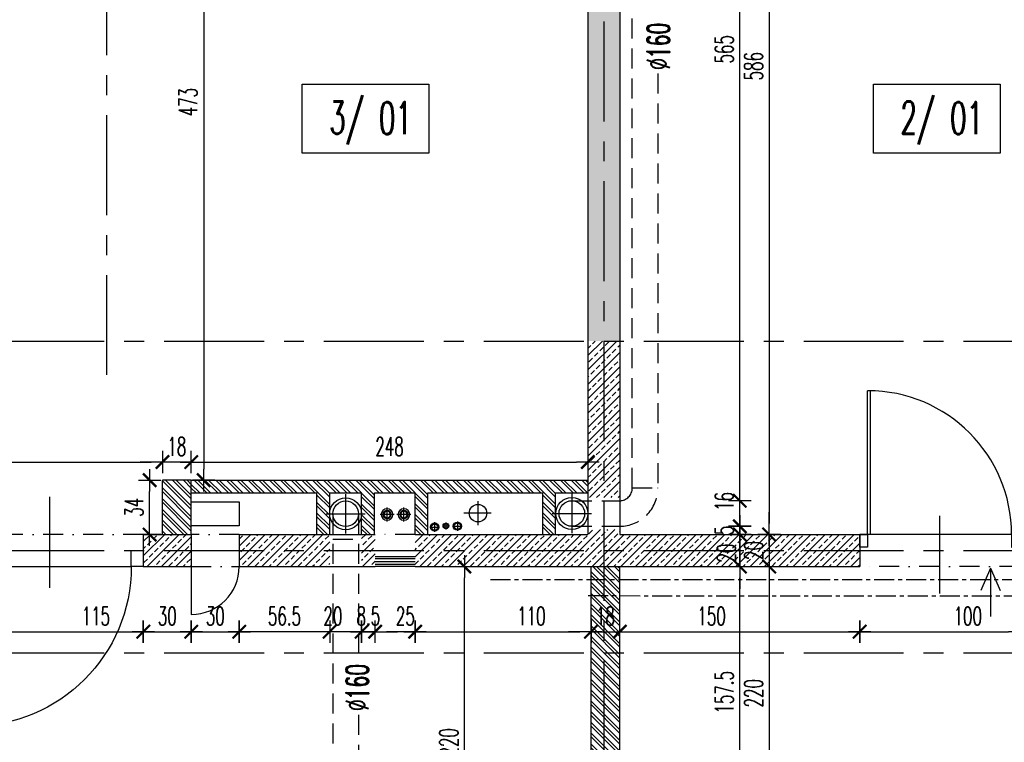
# Model space of a CAD drawing. Extents: x 41755 to 123924, y -112333 to 86187.
# Tile 172 of 256: x 100702 to 101317, y -16948 to -16496. Entities that reach past the tile are written whole.
import ezdxf
from ezdxf.enums import TextEntityAlignment as Align

# ---------------------------------------------------------------- set-up
doc = ezdxf.new("R2010")
doc.units = 0
doc.header["$LTSCALE"] = 50
for name, pattern in [('00-inst$0$DASHDOT', [1, 0.5, -0.25, 0, -0.25]), ('CENTER', [2, 1.25, -0.25, 0.25, -0.25]), ('DASHDOT', [1, 0.5, -0.25, 0, -0.25]), ('DASHED', [0.75, 0.5, -0.25]), ('DASHED2', [0.375, 0.25, -0.125])]:
    doc.linetypes.add(name, pattern=pattern)
doc.layers.get('0').update_dxf_attribs({"color": 101, "linetype": 'CONTINUOUS'})
doc.layers.add('0-pomoc', color=21, linetype='CONTINUOUS', plot=False)
for name, color, linetype in [('Drz---drzwi', 5, 'CONTINUOUS'), ('Ins-co', 2, 'CONTINUOUS'), ('Ins-kan', 54, 'CONTINUOUS'), ('Ins-tele-opis', 216, 'CONTINUOUS'), ('Ins-went', 141, 'CONTINUOUS'), ('Ins-wod', 4, 'CONTINUOUS'), ('Opis-pom', 6, 'CONTINUOUS'), ('Opis_pom_ramka', 6, 'CONTINUOUS'), ('Os-osie glowne', 1, 'CENTER'), ('Sc-beton', 7, 'CONTINUOUS'), ('Sc-beton-hatch', 86, 'CONTINUOUS'), ('Sc-cegla pustak', 42, 'CONTINUOUS'), ('Sc-cegla pustak-hatch', 8, 'CONTINUOUS'), ('Sc-gk', 120, 'CONTINUOUS'), ('Sc-gk-hatch', 8, 'CONTINUOUS'), ('Sc-nadproza kon', 5, 'DASHED2'), ('Sc-silikat', 61, 'CONTINUOUS'), ('Wym-wew', 8, 'CONTINUOUS')]:
    doc.layers.add(name, color=color, linetype=linetype)
doc.styles.add('KA wymiar', font='romans.shx', dxfattribs={"width": 0.6})
doc.styles.add('wymiar', font='romand.shx', dxfattribs={"width": 0.6})
doc.linetypes.add('BATTING', pattern='A,0.0001,-0.1,[134,ltypeshp.shx,S=0.1,R=0,X=-0.1,Y=0],-0.2,[134,ltypeshp.shx,S=0.1,R=180,X=0.1,Y=0],-0.1', length=0.4001)
doc.dimstyles.new('KA wymiar', dxfattribs={"dimscale": 50, "dimtxt": 0.23, "dimasz": 0.14, "dimexe": 0, "dimexo": 0, "dimgap": 0.08, "dimtad": 1, "dimdec": 1, "dimrnd": 0.5, "dimzin": 9, "dimdsep": 46, "dimtxsty": 'KA wymiar', "dimblk1": 'UKOS', "dimblk2": 'UKOS', "dimsah": 1, "dimcen": 0.2, "dimse1": 1, "dimse2": 1, "dimclrd": 256, "dimclre": 256, "dimclrt": 2, "dimadec": 0, "dimazin": 0, "dimtfac": 1, "dimtdec": 1, "dimtix": 1, "dimtmove": 2, "dimatfit": 3, "dimldrblk": 'DOT', "dimfxl": 0, "dimtolj": 1, "dimtzin": 9, "dimarcsym": 0})
pattern_1 = [(45, (48983.4185, 565.478), (-4.49012806, 4.49012806), []), (45, (48987.9087, 565.478), (-4.49012806, 4.49012806), [3.175, -1.5875])]
pattern_2 = [(135, (48983.4185, 565.478), (-3.36759605, -3.36759605), []), (135, (48983.4185, 567.723), (-3.36759605, -3.36759605), [])]

# ---------------------------------------------------------------- blocks, each defined once
blk = doc.blocks.new('_0630_DRZWI_90')
at = {"ltscale": 7}
for p, q in [((5, 8), (5, 98)), ((6.8, 8), (6.8, 97.98))]:
    blk.add_line(p, q, dxfattribs=at)
at = {"ltscale": 25}
for p, q in [((50, 19.7), (50, -28.9)), ((5, 8), (0, 8)), ((0, 8), (5, 8)), ((0, 0), (0, 8)), ((95, 8), (5, 8)), ((5, 8), (5, 0)), ((95, 8), (95, 0)), ((100, 8), (95, 8)), ((100, 0), (100, 8)), ((5, 0), (0, 0)), ((5, 0), (0, 0)), ((95, 0), (100, 0)), ((95, 0), (100, 0))]:
    blk.add_line(p, q, dxfattribs=at)
at = {"ltscale": 7}
blk.add_arc((5, 8), 90, 0, 90, dxfattribs=at)
blk = doc.blocks.new('_gfjkhgjhlhjk')
at = {"ltscale": 7}
for p, q in [((7.5, 10), (7.5, 110)), ((9.5, 10), (9.5, 109.98)), ((56.5, 23.36), (56.5, -33.64))]:
    blk.add_line(p, q, dxfattribs=at)
for points in [[(0, 0), (7.5, 0), (7.5, 10), (0, 10)], [(107.5, 0), (115, 0), (115, 10), (107.5, 10)]]:
    blk.add_lwpolyline(points, close=True, dxfattribs=at)
blk.add_lwpolyline([(5.5, 10), (107.5, 10)], dxfattribs=at)
blk.add_arc((7.5, 10), 100, 0, 90)
blk = doc.blocks.new('_STRZAŁKA_WENT')
for q in [(-6.02, -14.01), (0, -30.24), (6.02, -14.01)]:
    blk.add_line((0, 0), q)
blk = doc.blocks.new('UKOS')
at = {"color": 1}
blk.add_line((0, 1), (0, -1), dxfattribs=at)
at = {"color": 8}
blk.add_line((1, 0), (-1, 0), dxfattribs=at)
at = {"color": 1, "const_width": 0.2}
blk.add_lwpolyline([(0.599, 0.599), (-0.599, -0.599)], dxfattribs=at)
blk = doc.blocks.new('*D2614')
at = {"layer": 'Wym-wew', "lineweight": -2}
for p, q in [((101152.01, -16811.44), (101152.01, -16804.44)), ((101152.01, -16838.44), (101152.01, -16818.44)), ((101152.01, -16845.44), (101152.01, -16852.44))]:
    blk.add_line(p, q, dxfattribs=at)
at = {"layer": 'Wym-wew', "lineweight": -2, "xscale": 7.000000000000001, "yscale": 7.000000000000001, "zscale": 7.000000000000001}
for p, rotation in [((101152.01, -16818.44), 270), ((101152.01, -16838.44), 90)]:
    blk.add_blockref('UKOS', p, dxfattribs=dict(at, rotation=rotation))
at = {"layer": 'Wym-wew', "color": 2, "insert": (101143.62, -16830.06), "char_height": 11.5, "attachment_point": 5, "rotation": 90, "style": 'KA wymiar'}
blk.add_mtext('\\A1;20', dxfattribs=at)
blk = doc.blocks.new('_Dot')
at = {"layer": '0-pomoc', "color": 0, "lineweight": -2}
blk.add_line((-0.5, 0), (-1, 0), dxfattribs=at)
at = {"layer": '0-pomoc', "color": 0, "const_width": 0.5}
blk.add_lwpolyline([(-0.25, 0, 1), (0.25, 0, 1)], format="xyb", close=True, dxfattribs=at)
blk = doc.blocks.new('*D2615')
at = {"layer": 'Wym-wew', "lineweight": -2}
for p, q in [((101152.01, -16806.3), (101152.01, -16799.3)), ((101152.01, -16818.44), (101152.01, -16813.3)), ((101152.01, -16825.44), (101152.01, -16832.44))]:
    blk.add_line(p, q, dxfattribs=at)
at = {"layer": 'Wym-wew', "lineweight": -2, "xscale": 7.000000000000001, "yscale": 7.000000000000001, "zscale": 7.000000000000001}
for p, rotation in [((101152.01, -16813.3), 270), ((101152.01, -16818.44), 90)]:
    blk.add_blockref('UKOS', p, dxfattribs=dict(at, rotation=rotation))
at = {"layer": 'Wym-wew', "color": 2, "insert": (101142.26, -16815.87), "char_height": 11.5, "attachment_point": 5, "rotation": 90, "style": 'KA wymiar'}
blk.add_mtext('\\A1;5', dxfattribs=at)
blk = doc.blocks.new('*D2616')
at = {"layer": 'Wym-wew', "lineweight": -2}
for p, q in [((101152.01, -16790.29), (101152.01, -16783.29)), ((101152.01, -16813.3), (101152.01, -16797.29)), ((101152.01, -16820.3), (101152.01, -16827.3))]:
    blk.add_line(p, q, dxfattribs=at)
at = {"layer": 'Wym-wew', "lineweight": -2, "xscale": 7.000000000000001, "yscale": 7.000000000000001, "zscale": 7.000000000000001}
for p, rotation in [((101152.01, -16797.29), 270), ((101152.01, -16813.3), 90)]:
    blk.add_blockref('UKOS', p, dxfattribs=dict(at, rotation=rotation))
at = {"layer": 'Wym-wew', "color": 2, "insert": (101142.26, -16797.7), "char_height": 11.5, "attachment_point": 5, "rotation": 90, "style": 'KA wymiar'}
blk.add_mtext('\\A1;16', dxfattribs=at)
blk = doc.blocks.new('*D2617')
at = {"layer": 'Wym-wew', "lineweight": -2}
blk.add_line((101152.01, -16790.29), (101152.01, -16239.44), dxfattribs=at)
at = {"layer": 'Wym-wew', "lineweight": -2, "xscale": 7.000000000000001, "yscale": 7.000000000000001, "zscale": 7.000000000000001}
for p, rotation in [((101152.01, -16232.44), 90), ((101152.01, -16797.29), 270)]:
    blk.add_blockref('UKOS', p, dxfattribs=dict(at, rotation=rotation))
at = {"layer": 'Wym-wew', "color": 2, "insert": (101142.26, -16514.87), "char_height": 11.5, "attachment_point": 5, "rotation": 90, "style": 'KA wymiar'}
blk.add_mtext('\\A1;565', dxfattribs=at)
blk = doc.blocks.new('*D2675')
at = {"layer": 'Wym-wew', "lineweight": -2}
blk.add_line((100670.97, -16879.23), (100771.97, -16879.23), dxfattribs=at)
at = {"layer": 'Wym-wew', "lineweight": -2, "xscale": 7.000000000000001, "yscale": 7.000000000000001, "zscale": 7.000000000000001, "rotation": 180}
blk.add_blockref('UKOS', (100663.97, -16879.23), dxfattribs=at)
at = {"layer": 'Wym-wew', "lineweight": -2, "xscale": 7.000000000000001, "yscale": 7.000000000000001, "zscale": 7.000000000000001}
blk.add_blockref('UKOS', (100778.97, -16879.23), dxfattribs=at)
at = {"layer": 'Wym-wew', "color": 2, "insert": (100749.31, -16869.48), "char_height": 11.5, "attachment_point": 5, "style": 'KA wymiar'}
blk.add_mtext('\\A1;115', dxfattribs=at)
blk = doc.blocks.new('*D2676')
at = {"layer": 'Wym-wew', "lineweight": -2}
blk.add_line((100785.97, -16879.23), (100801.97, -16879.23), dxfattribs=at)
at = {"layer": 'Wym-wew', "lineweight": -2, "xscale": 7.000000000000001, "yscale": 7.000000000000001, "zscale": 7.000000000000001, "rotation": 180}
blk.add_blockref('UKOS', (100778.97, -16879.23), dxfattribs=at)
at = {"layer": 'Wym-wew', "lineweight": -2, "xscale": 7.000000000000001, "yscale": 7.000000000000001, "zscale": 7.000000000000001}
blk.add_blockref('UKOS', (100808.97, -16879.23), dxfattribs=at)
at = {"layer": 'Wym-wew', "color": 2, "insert": (100793.97, -16869.48), "char_height": 11.5, "attachment_point": 5, "style": 'KA wymiar'}
blk.add_mtext('\\A1;30', dxfattribs=at)
blk = doc.blocks.new('*D2677')
at = {"layer": 'Wym-wew', "lineweight": -2}
blk.add_line((100815.97, -16879.23), (100831.97, -16879.23), dxfattribs=at)
at = {"layer": 'Wym-wew', "lineweight": -2, "xscale": 7.000000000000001, "yscale": 7.000000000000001, "zscale": 7.000000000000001, "rotation": 180}
blk.add_blockref('UKOS', (100808.97, -16879.23), dxfattribs=at)
at = {"layer": 'Wym-wew', "lineweight": -2, "xscale": 7.000000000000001, "yscale": 7.000000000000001, "zscale": 7.000000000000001}
blk.add_blockref('UKOS', (100838.97, -16879.23), dxfattribs=at)
at = {"layer": 'Wym-wew', "color": 2, "insert": (100823.97, -16869.48), "char_height": 11.5, "attachment_point": 5, "style": 'KA wymiar'}
blk.add_mtext('\\A1;30', dxfattribs=at)
blk = doc.blocks.new('*D2678')
at = {"layer": 'Wym-wew', "lineweight": -2}
blk.add_line((100955.97, -16879.23), (101051.97, -16879.23), dxfattribs=at)
at = {"layer": 'Wym-wew', "lineweight": -2, "xscale": 7.000000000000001, "yscale": 7.000000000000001, "zscale": 7.000000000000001, "rotation": 180}
blk.add_blockref('UKOS', (100948.97, -16879.23), dxfattribs=at)
at = {"layer": 'Wym-wew', "lineweight": -2, "xscale": 7.000000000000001, "yscale": 7.000000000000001, "zscale": 7.000000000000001}
blk.add_blockref('UKOS', (101058.97, -16879.23), dxfattribs=at)
at = {"layer": 'Wym-wew', "color": 2, "insert": (101021.66, -16869.48), "char_height": 11.5, "attachment_point": 5, "style": 'KA wymiar'}
blk.add_mtext('\\A1;110', dxfattribs=at)
blk = doc.blocks.new('*D2679')
at = {"layer": 'Wym-wew', "lineweight": -2}
for p, q in [((101051.97, -16879.23), (101044.97, -16879.23)), ((101058.97, -16879.23), (101076.97, -16879.23)), ((101083.97, -16879.23), (101090.97, -16879.23))]:
    blk.add_line(p, q, dxfattribs=at)
at = {"layer": 'Wym-wew', "lineweight": -2, "xscale": 7.000000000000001, "yscale": 7.000000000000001, "zscale": 7.000000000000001}
blk.add_blockref('UKOS', (101058.97, -16879.23), dxfattribs=at)
at = {"layer": 'Wym-wew', "lineweight": -2, "xscale": 7.000000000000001, "yscale": 7.000000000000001, "zscale": 7.000000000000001, "rotation": 180}
blk.add_blockref('UKOS', (101076.97, -16879.23), dxfattribs=at)
at = {"layer": 'Wym-wew', "color": 2, "insert": (101067.97, -16869.48), "char_height": 11.5, "attachment_point": 5, "style": 'KA wymiar'}
blk.add_mtext('\\A1;18', dxfattribs=at)
blk = doc.blocks.new('*D2680')
at = {"layer": 'Wym-wew', "lineweight": -2}
blk.add_line((101083.97, -16879.23), (101219.97, -16879.23), dxfattribs=at)
at = {"layer": 'Wym-wew', "lineweight": -2, "xscale": 7.000000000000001, "yscale": 7.000000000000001, "zscale": 7.000000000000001, "rotation": 180}
blk.add_blockref('UKOS', (101076.97, -16879.23), dxfattribs=at)
at = {"layer": 'Wym-wew', "lineweight": -2, "xscale": 7.000000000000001, "yscale": 7.000000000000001, "zscale": 7.000000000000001}
blk.add_blockref('UKOS', (101226.97, -16879.23), dxfattribs=at)
at = {"layer": 'Wym-wew', "color": 2, "insert": (101134.39, -16869.48), "char_height": 11.5, "attachment_point": 5, "style": 'KA wymiar'}
blk.add_mtext('\\A1;150', dxfattribs=at)
blk = doc.blocks.new('*D2681')
at = {"layer": 'Wym-wew', "lineweight": -2}
blk.add_line((101233.97, -16879.23), (101319.97, -16879.23), dxfattribs=at)
at = {"layer": 'Wym-wew', "lineweight": -2, "xscale": 7.000000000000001, "yscale": 7.000000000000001, "zscale": 7.000000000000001, "rotation": 180}
blk.add_blockref('UKOS', (101226.97, -16879.23), dxfattribs=at)
at = {"layer": 'Wym-wew', "lineweight": -2, "xscale": 7.000000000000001, "yscale": 7.000000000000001, "zscale": 7.000000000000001}
blk.add_blockref('UKOS', (101326.97, -16879.23), dxfattribs=at)
at = {"layer": 'Wym-wew', "color": 2, "insert": (101294.57, -16869.48), "char_height": 11.5, "attachment_point": 5, "style": 'KA wymiar'}
blk.add_mtext('\\A1;100', dxfattribs=at)
blk = doc.blocks.new('*D2687')
at = {"layer": 'Wym-wew', "lineweight": -2}
blk.add_line((100816.76, -16318.44), (100816.76, -16777.44), dxfattribs=at)
at = {"layer": 'Wym-wew', "lineweight": -2, "xscale": 7.000000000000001, "yscale": 7.000000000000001, "zscale": 7.000000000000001}
for p, rotation in [((100816.76, -16311.44), 90), ((100816.76, -16784.44), 270)]:
    blk.add_blockref('UKOS', p, dxfattribs=dict(at, rotation=rotation))
at = {"layer": 'Wym-wew', "color": 2, "insert": (100807.01, -16547.94), "char_height": 11.5, "attachment_point": 5, "rotation": 90, "style": 'KA wymiar'}
blk.add_mtext('\\A1;473', dxfattribs=at)
blk = doc.blocks.new('*D2688')
at = {"layer": 'Wym-wew', "lineweight": -2}
blk.add_line((100537.97, -16773.1), (100783.97, -16773.1), dxfattribs=at)
at = {"layer": 'Wym-wew', "lineweight": -2, "xscale": 7.000000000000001, "yscale": 7.000000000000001, "zscale": 7.000000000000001, "rotation": 180}
blk.add_blockref('UKOS', (100530.97, -16773.1), dxfattribs=at)
at = {"layer": 'Wym-wew', "lineweight": -2, "xscale": 7.000000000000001, "yscale": 7.000000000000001, "zscale": 7.000000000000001}
blk.add_blockref('UKOS', (100790.97, -16773.1), dxfattribs=at)
at = {"layer": 'Wym-wew', "color": 2, "insert": (100609.83, -16763.35), "char_height": 11.5, "attachment_point": 5, "style": 'KA wymiar'}
blk.add_mtext('\\A1;260', dxfattribs=at)
blk = doc.blocks.new('*D2689')
at = {"layer": 'Wym-wew', "lineweight": -2}
blk.add_line((100815.97, -16773.1), (101049.97, -16773.1), dxfattribs=at)
at = {"layer": 'Wym-wew', "lineweight": -2, "xscale": 7.000000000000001, "yscale": 7.000000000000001, "zscale": 7.000000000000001, "rotation": 180}
blk.add_blockref('UKOS', (100808.97, -16773.1), dxfattribs=at)
at = {"layer": 'Wym-wew', "lineweight": -2, "xscale": 7.000000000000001, "yscale": 7.000000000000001, "zscale": 7.000000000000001}
blk.add_blockref('UKOS', (101056.97, -16773.1), dxfattribs=at)
at = {"layer": 'Wym-wew', "color": 2, "insert": (100932.97, -16763.35), "char_height": 11.5, "attachment_point": 5, "style": 'KA wymiar'}
blk.add_mtext('\\A1;248', dxfattribs=at)
blk = doc.blocks.new('*D2690')
at = {"layer": 'Wym-wew', "lineweight": -2}
blk.add_line((101170.37, -16239.44), (101170.37, -16811.44), dxfattribs=at)
at = {"layer": 'Wym-wew', "lineweight": -2, "xscale": 7.000000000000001, "yscale": 7.000000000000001, "zscale": 7.000000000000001}
for p, rotation in [((101170.37, -16232.44), 90), ((101170.37, -16818.44), 270)]:
    blk.add_blockref('UKOS', p, dxfattribs=dict(at, rotation=rotation))
at = {"layer": 'Wym-wew', "color": 2, "insert": (101160.62, -16525.44), "char_height": 11.5, "attachment_point": 5, "rotation": 90, "style": 'KA wymiar'}
blk.add_mtext('\\A1;586', dxfattribs=at)
blk = doc.blocks.new('_opis_pom_metka')
at = {"layer": 'Opis_pom_ramka'}
blk.add_lwpolyline([(-33.13, 0), (32.87, 0), (32.87, -36), (-33.13, -36)], close=True, dxfattribs=at)
at = {"style": 'KA wymiar', "width": 0.6}
blk.add_attdef('KO/', text='', height=16.8, dxfattribs=at).set_placement((3.45, -25.87), align=Align.RIGHT)
blk.add_attdef('NR', (3.8, -26.16), '', height=16.8, dxfattribs=at)
blk = doc.blocks.new('*D2794')
at = {"layer": 'Wym-wew', "lineweight": -2}
blk.add_line((101152.01, -16988.94), (101152.01, -16845.44), dxfattribs=at)
at = {"layer": 'Wym-wew', "lineweight": -2, "xscale": 7.000000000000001, "yscale": 7.000000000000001, "zscale": 7.000000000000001}
for p, rotation in [((101152.01, -16838.44), 90), ((101152.01, -16995.94), 270)]:
    blk.add_blockref('UKOS', p, dxfattribs=dict(at, rotation=rotation))
at = {"layer": 'Wym-wew', "color": 2, "insert": (101142.26, -16917.19), "char_height": 11.5, "attachment_point": 5, "rotation": 90, "style": 'KA wymiar'}
blk.add_mtext('\\A1;157.5', dxfattribs=at)
blk = doc.blocks.new('*D2795')
at = {"layer": 'Wym-wew', "lineweight": -2}
for p, q in [((101170.37, -16811.44), (101170.37, -16804.44)), ((101170.37, -16818.44), (101170.37, -16838.44)), ((101170.37, -16845.44), (101170.37, -16852.44))]:
    blk.add_line(p, q, dxfattribs=at)
at = {"layer": 'Wym-wew', "lineweight": -2, "xscale": 7.000000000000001, "yscale": 7.000000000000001, "zscale": 7.000000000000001}
for p, rotation in [((101170.37, -16818.44), 270), ((101170.37, -16838.44), 90)]:
    blk.add_blockref('UKOS', p, dxfattribs=dict(at, rotation=rotation))
at = {"layer": 'Wym-wew', "color": 2, "insert": (101160.62, -16828.44), "char_height": 11.5, "attachment_point": 5, "rotation": 90, "style": 'KA wymiar'}
blk.add_mtext('\\A1;20', dxfattribs=at)
blk = doc.blocks.new('*D2796')
at = {"layer": 'Wym-wew', "lineweight": -2}
blk.add_line((101170.37, -16845.44), (101170.37, -17051.44), dxfattribs=at)
at = {"layer": 'Wym-wew', "lineweight": -2, "xscale": 7.000000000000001, "yscale": 7.000000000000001, "zscale": 7.000000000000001}
for p, rotation in [((101170.37, -16838.44), 90), ((101170.37, -17058.44), 270)]:
    blk.add_blockref('UKOS', p, dxfattribs=dict(at, rotation=rotation))
at = {"layer": 'Wym-wew', "color": 2, "insert": (101160.62, -16917.76), "char_height": 11.5, "attachment_point": 5, "rotation": 90, "style": 'KA wymiar'}
blk.add_mtext('\\A1;220', dxfattribs=at)
blk = doc.blocks.new('*D2797')
at = {"layer": 'Wym-wew', "lineweight": -2}
for p, q in [((100783.97, -16773.1), (100776.97, -16773.1)), ((100808.97, -16773.1), (100790.97, -16773.1)), ((100815.97, -16773.1), (100822.97, -16773.1))]:
    blk.add_line(p, q, dxfattribs=at)
at = {"layer": 'Wym-wew', "lineweight": -2, "xscale": 7.000000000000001, "yscale": 7.000000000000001, "zscale": 7.000000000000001}
blk.add_blockref('UKOS', (100790.97, -16773.1), dxfattribs=at)
at = {"layer": 'Wym-wew', "lineweight": -2, "xscale": 7.000000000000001, "yscale": 7.000000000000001, "zscale": 7.000000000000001, "rotation": 180}
blk.add_blockref('UKOS', (100808.97, -16773.1), dxfattribs=at)
at = {"layer": 'Wym-wew', "color": 2, "insert": (100799.97, -16763.35), "char_height": 11.5, "attachment_point": 5, "style": 'KA wymiar'}
blk.add_mtext('\\A1;18', dxfattribs=at)
blk = doc.blocks.new('*D2798')
at = {"layer": 'Wym-wew', "lineweight": -2}
blk.add_line((100782.92, -16811.44), (100782.92, -16791.44), dxfattribs=at)
at = {"layer": 'Wym-wew', "lineweight": -2, "xscale": 7.000000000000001, "yscale": 7.000000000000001, "zscale": 7.000000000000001}
for p, rotation in [((100782.92, -16784.44), 90), ((100782.92, -16818.44), 270)]:
    blk.add_blockref('UKOS', p, dxfattribs=dict(at, rotation=rotation))
at = {"layer": 'Wym-wew', "color": 2, "insert": (100773.17, -16801.44), "char_height": 11.5, "attachment_point": 5, "rotation": 90, "style": 'KA wymiar'}
blk.add_mtext('\\A1;34', dxfattribs=at)
blk = doc.blocks.new('*D2802')
at = {"layer": 'Wym-wew', "lineweight": -2}
blk.add_line((100941.97, -16879.23), (100930.97, -16879.23), dxfattribs=at)
at = {"layer": 'Wym-wew', "lineweight": -2, "xscale": 7.000000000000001, "yscale": 7.000000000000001, "zscale": 7.000000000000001, "rotation": 180}
blk.add_blockref('UKOS', (100923.97, -16879.23), dxfattribs=at)
at = {"layer": 'Wym-wew', "lineweight": -2, "xscale": 7.000000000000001, "yscale": 7.000000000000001, "zscale": 7.000000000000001}
blk.add_blockref('UKOS', (100948.97, -16879.23), dxfattribs=at)
at = {"layer": 'Wym-wew', "color": 2, "insert": (100942.84, -16869.48), "char_height": 11.5, "attachment_point": 5, "style": 'KA wymiar'}
blk.add_mtext('\\A1;25', dxfattribs=at)
blk = doc.blocks.new('*D2803')
at = {"layer": 'Wym-wew', "lineweight": -2}
for p, q in [((100908.52, -16879.23), (100901.52, -16879.23)), ((100923.97, -16879.23), (100915.52, -16879.23)), ((100930.97, -16879.23), (100937.97, -16879.23))]:
    blk.add_line(p, q, dxfattribs=at)
at = {"layer": 'Wym-wew', "lineweight": -2, "xscale": 7.000000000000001, "yscale": 7.000000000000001, "zscale": 7.000000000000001}
blk.add_blockref('UKOS', (100915.52, -16879.23), dxfattribs=at)
at = {"layer": 'Wym-wew', "lineweight": -2, "xscale": 7.000000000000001, "yscale": 7.000000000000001, "zscale": 7.000000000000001, "rotation": 180}
blk.add_blockref('UKOS', (100923.97, -16879.23), dxfattribs=at)
at = {"layer": 'Wym-wew', "color": 2, "insert": (100919.74, -16869.48), "char_height": 11.5, "attachment_point": 5, "style": 'KA wymiar'}
blk.add_mtext('\\A1;8.5', dxfattribs=at)
blk = doc.blocks.new('*D2804')
at = {"layer": 'Wym-wew', "lineweight": -2}
for p, q in [((100888.52, -16879.23), (100881.52, -16879.23)), ((100915.52, -16879.23), (100895.52, -16879.23)), ((100922.52, -16879.23), (100929.52, -16879.23))]:
    blk.add_line(p, q, dxfattribs=at)
at = {"layer": 'Wym-wew', "lineweight": -2, "xscale": 7.000000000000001, "yscale": 7.000000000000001, "zscale": 7.000000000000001}
blk.add_blockref('UKOS', (100895.52, -16879.23), dxfattribs=at)
at = {"layer": 'Wym-wew', "lineweight": -2, "xscale": 7.000000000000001, "yscale": 7.000000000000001, "zscale": 7.000000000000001, "rotation": 180}
blk.add_blockref('UKOS', (100915.52, -16879.23), dxfattribs=at)
at = {"layer": 'Wym-wew', "color": 2, "insert": (100897.52, -16869.48), "char_height": 11.5, "attachment_point": 5, "style": 'KA wymiar'}
blk.add_mtext('\\A1;20', dxfattribs=at)
blk = doc.blocks.new('*D2805')
at = {"layer": 'Wym-wew', "lineweight": -2}
blk.add_line((100888.52, -16879.23), (100845.97, -16879.23), dxfattribs=at)
at = {"layer": 'Wym-wew', "lineweight": -2, "xscale": 7.000000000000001, "yscale": 7.000000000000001, "zscale": 7.000000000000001, "rotation": 180}
blk.add_blockref('UKOS', (100838.97, -16879.23), dxfattribs=at)
at = {"layer": 'Wym-wew', "lineweight": -2, "xscale": 7.000000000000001, "yscale": 7.000000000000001, "zscale": 7.000000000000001}
blk.add_blockref('UKOS', (100895.52, -16879.23), dxfattribs=at)
at = {"layer": 'Wym-wew', "color": 2, "insert": (100867.24, -16869.48), "char_height": 11.5, "attachment_point": 5, "style": 'KA wymiar'}
blk.add_mtext('\\A1;56.5', dxfattribs=at)
blk = doc.blocks.new('*D2830')
at = {"layer": 'Wym-wew', "lineweight": -2}
blk.add_line((100979.78, -17051.44), (100979.78, -16845.44), dxfattribs=at)
at = {"layer": 'Wym-wew', "lineweight": -2, "xscale": 7.000000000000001, "yscale": 7.000000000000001, "zscale": 7.000000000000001}
for p, rotation in [((100979.78, -16838.44), 90), ((100979.78, -17058.44), 270)]:
    blk.add_blockref('UKOS', p, dxfattribs=dict(at, rotation=rotation))
at = {"layer": 'Wym-wew', "color": 2, "insert": (100970.03, -16948.44), "char_height": 11.5, "attachment_point": 5, "rotation": 90, "style": 'KA wymiar'}
blk.add_mtext('\\A1;220', dxfattribs=at)

msp = doc.modelspace()

# ---------------------------------------------------------------- hatches: boundary and pattern name
at = {"layer": 'Sc-beton-hatch'}
h = msp.add_hatch(dxfattribs=at)
h.set_pattern_fill('ANSI33', color=256, style=0)
h.set_pattern_definition(pattern_1)
h.paths.add_polyline_path([(100600.966, -16222.44), (100520.966, -16222.44), (100520.966, -16243.44), (100530.966, -16243.44), (100530.966, -16232.44), (100600.966, -16232.44)])
h.paths.add_polyline_path([(100600.966, -16212.438), (100520.966, -16212.438), (100520.966, -16222.44), (100600.966, -16222.44)])
h.paths.add_polyline_path([(100755.966, -16222.44), (100720.966, -16222.44), (100720.966, -16232.44), (100755.966, -16232.44)])
h.paths.add_polyline_path([(100755.966, -16212.438), (100720.966, -16212.438), (100720.966, -16222.44), (100755.966, -16222.44)])
h.paths.add_polyline_path([(100868.966, -16212.437), (100755.966, -16212.438), (100755.966, -16222.44), (100868.966, -16222.44)])
h.paths.add_polyline_path([(100868.966, -16222.44), (100755.966, -16222.44), (100755.966, -16232.44), (100868.966, -16232.44)])
h.paths.add_polyline_path([(100888.966, -16222.44), (100878.966, -16222.44), (100878.966, -16232.44), (100888.966, -16232.44)])
h.paths.add_polyline_path([(100888.966, -16212.437), (100878.966, -16212.437), (100878.966, -16222.44), (100888.966, -16222.44)])
h.paths.add_polyline_path([(100908.966, -16212.437), (100898.966, -16212.437), (100898.966, -16222.44), (100908.966, -16222.44)])
h.paths.add_polyline_path([(100908.966, -16222.44), (100898.966, -16222.44), (100898.966, -16232.44), (100908.966, -16232.44)])
h.paths.add_polyline_path([(101066.966, -16222.44), (100918.966, -16222.44), (100918.966, -16232.44), (101056.966, -16232.44), (101056.966, -16363.44), (101066.966, -16363.44)])
h.paths.add_polyline_path([(101066.966, -16212.437), (100918.966, -16212.437), (100918.966, -16222.44), (101066.966, -16222.44)])
h.paths.add_polyline_path([(101597.966, -16222.44), (101066.966, -16222.44), (101066.966, -16363.44), (101076.966, -16363.44), (101076.966, -16232.44), (101597.966, -16232.44)])
h.paths.add_polyline_path([(101066.966, -16212.437), (101066.966, -16222.44), (101597.966, -16222.44), (101597.966, -16212.436)])
h.paths.add_polyline_path([(101076.966, -16363.44), (101066.966, -16363.44), (101066.966, -16697.44), (101076.966, -16697.44)])
h.paths.add_polyline_path([(101066.966, -16363.44), (101056.966, -16363.44), (101056.966, -16697.44), (101066.966, -16697.44)])
h.paths.add_polyline_path([(101133.631, -16230.899), (101133.631, -16213.978), (101150.881, -16213.978), (101150.881, -16230.899)], flags=9)
h.paths.add_polyline_path([(101058.505, -16312.52), (101075.427, -16312.52), (101075.427, -16329.77), (101058.505, -16329.77)], flags=9)
h.paths.add_polyline_path([(101533.505, -16231.654), (101533.505, -16221.632), (101550.755, -16221.632), (101550.755, -16231.654)], flags=9)
h.paths.add_polyline_path([(101133.631, -16215.405), (101133.631, -16199.469), (101150.881, -16199.469), (101150.881, -16215.405)], flags=9)
h = msp.add_hatch(dxfattribs=at)
h.set_pattern_fill('ANSI33', color=256, style=0)
h.set_pattern_definition(pattern_1)
h.paths.add_polyline_path([(100778.966, -16828.44), (100778.966, -16838.44), (100808.966, -16838.44), (100808.966, -16828.44)])
h.paths.add_polyline_path([(100808.966, -16828.44), (100808.966, -16818.44), (100778.966, -16818.44), (100778.966, -16828.44)])
h.paths.add_polyline_path([(100895.52, -16828.44), (100895.52, -16818.44), (100838.966, -16818.44), (100838.966, -16828.44)])
h.paths.add_polyline_path([(100838.966, -16828.44), (100838.966, -16838.44), (100895.52, -16838.44), (100895.52, -16828.44)])
h.paths.add_polyline_path([(100923.966, -16828.44), (100915.52, -16828.44), (100915.52, -16838.44), (100923.966, -16838.44)])
h.paths.add_polyline_path([(100923.966, -16818.44), (100915.52, -16818.44), (100915.52, -16828.44), (100923.966, -16828.44)])
h.paths.add_polyline_path([(100948.966, -16828.44), (100948.966, -16838.44), (101066.966, -16838.44), (101066.966, -16828.44)])
h.paths.add_polyline_path([(101066.966, -16828.44), (101066.966, -16815.295), (101056.966, -16815.295), (101056.966, -16818.44), (100948.966, -16818.44), (100948.966, -16828.44)])
h.paths.add_polyline_path([(101076.966, -16818.44), (101076.966, -16815.295), (101066.966, -16815.295), (101066.966, -16828.44), (101226.966, -16828.44), (101226.966, -16818.44)])
h.paths.add_polyline_path([(101066.966, -16828.44), (101066.966, -16838.44), (101226.966, -16838.44), (101226.966, -16828.44)])
h.paths.add_polyline_path([(101076.966, -16697.44), (101066.966, -16697.44), (101066.966, -16795.295), (101076.966, -16795.295)])
h.paths.add_polyline_path([(101066.966, -16697.44), (101056.966, -16697.44), (101056.966, -16795.295), (101066.966, -16795.295)])
h.paths.add_polyline_path([(101134.999, -16838.518), (101134.999, -16821.596), (101152.249, -16821.596), (101152.249, -16838.518)], flags=9)
h.paths.add_polyline_path([(101151.996, -16836.9), (101151.996, -16819.979), (101169.246, -16819.979), (101169.246, -16836.9)], flags=9)
at = {"layer": 'Sc-cegla pustak-hatch'}
h = msp.add_hatch(dxfattribs=at)
h.set_pattern_fill('ANSI32', color=256, scale=0.5, angle=90, style=0)
h.set_pattern_definition(pattern_2)
h.paths.add_polyline_path([(100808.966, -16797.94), (100794.215, -16784.44), (100790.966, -16784.44), (100790.966, -16818.44), (100808.966, -16818.44)])
h.paths.add_polyline_path([(100794.215, -16784.44), (100808.966, -16797.94), (100808.966, -16784.44)], flags=17)
h = msp.add_hatch(dxfattribs=at)
h.set_pattern_fill('ANSI32', color=256, scale=0.5, angle=90, style=0)
h.set_pattern_definition(pattern_2)
h.paths.add_polyline_path([(100904.504, -16784.44), (100818.237, -16784.44), (100821.632, -16792.44), (100887.52, -16792.44), (100887.52, -16818.44), (100895.52, -16818.44), (100895.52, -16792.44), (100905.243, -16792.44)])
h.paths.add_polyline_path([(100818.237, -16784.44), (100808.966, -16784.44), (100808.966, -16792.44), (100821.632, -16792.44)])
h.paths.add_polyline_path([(100928.824, -16784.44), (100904.504, -16784.44), (100905.243, -16792.44), (100915.52, -16792.44), (100915.52, -16818.44), (100923.52, -16818.44), (100923.52, -16792.44), (100932.778, -16792.44)])
h.paths.add_polyline_path([(100968.602, -16784.44), (100928.824, -16784.44), (100932.778, -16792.44), (100948.966, -16792.44), (100948.966, -16818.44), (100956.966, -16818.44), (100956.966, -16792.44), (100968.17, -16792.44)])
h.paths.add_polyline_path([(101040.094, -16784.44), (100968.602, -16784.44), (100968.17, -16792.44), (101028.851, -16792.44), (101028.851, -16818.44), (101036.851, -16818.44), (101036.851, -16792.44), (101041.618, -16792.44)])
h.paths.add_polyline_path([(101056.966, -16784.44), (101040.094, -16784.44), (101041.618, -16792.44), (101056.966, -16792.44)])
h = msp.add_hatch(dxfattribs=at)
h.set_pattern_fill('ANSI32', color=256, scale=0.5, angle=90, style=0)
h.set_pattern_definition(pattern_2)
h.paths.add_polyline_path([(101076.966, -16838.44), (101066.966, -16838.44), (101066.966, -16846.616), (101076.966, -16846.616)])
h.paths.add_polyline_path([(101066.966, -16838.44), (101058.966, -16838.44), (101058.966, -16846.616), (101066.966, -16846.616)])
h.paths.add_polyline_path([(101066.966, -16846.616), (101058.966, -16846.616), (101058.966, -16856.677), (101066.966, -16856.68)])
h.paths.add_polyline_path([(101076.966, -16846.616), (101066.966, -16846.616), (101066.966, -16856.68), (101076.966, -16856.685)])
h.paths.add_polyline_path([(101076.966, -16856.685), (101066.966, -16856.68), (101066.966, -16861.156), (101076.966, -16861.156)])
h.paths.add_polyline_path([(101066.966, -16856.68), (101058.966, -16856.677), (101058.966, -16861.156), (101066.966, -16861.156)])
h.paths.add_polyline_path([(101066.966, -16861.156), (101058.966, -16861.156), (101058.966, -16892.44), (101066.966, -16892.44)])
h.paths.add_polyline_path([(101076.966, -16861.156), (101066.966, -16861.156), (101066.966, -16892.44), (101076.966, -16892.44)])
h.paths.add_polyline_path([(101076.966, -16892.44), (101066.966, -16892.44), (101066.966, -16902.51), (101076.966, -16902.51)])
h.paths.add_polyline_path([(101066.966, -16892.44), (101058.966, -16892.44), (101058.966, -16902.51), (101066.966, -16902.51)])
h.paths.add_polyline_path([(101066.966, -16902.51), (101058.966, -16902.51), (101058.966, -16958.44), (101066.966, -16958.44)])
h.paths.add_polyline_path([(101076.966, -16902.51), (101066.966, -16902.51), (101066.966, -16958.44), (101076.966, -16958.44)])
h.paths.add_polyline_path([(101076.966, -17035.19), (101066.966, -17035.19), (101066.966, -17057.69), (101076.966, -17057.69)])
h.paths.add_polyline_path([(101066.966, -17035.19), (101058.966, -17035.19), (101058.966, -17057.69), (101066.966, -17057.69)])
h.paths.add_polyline_path([(101066.966, -17033.44), (101058.966, -17033.44), (101058.966, -17035.19), (101066.966, -17035.19)])
h.paths.add_polyline_path([(101076.966, -17033.44), (101066.966, -17033.44), (101066.966, -17035.19), (101076.966, -17035.19)])
h.paths.add_polyline_path([(101076.966, -17057.69), (101066.966, -17057.69), (101066.966, -17058.44), (101076.966, -17058.44)])
h.paths.add_polyline_path([(101066.966, -17057.69), (101058.966, -17057.69), (101058.966, -17058.44), (101066.966, -17058.44)])
h.paths.add_polyline_path([(101059.998, -16860.858), (101075.934, -16860.858), (101075.934, -16878.108), (101059.998, -16878.108)], flags=9)

# ---------------------------------------------------------------- linework, layer by layer
at = {"layer": 'Drz---drzwi'}
msp.add_lwpolyline([(100808.966, -16838.44), (100808.966, -16868.44)], dxfattribs=at)
msp.add_arc((100808.966, -16838.44), 30, 270, 0, dxfattribs=at)
at = {"layer": 'Ins-co', "linetype": 'DASHDOT', "ltscale": 3}
for p, q in [((100931.42, -16810.285, 0), (100931.421, -16801.565, 0)), ((100941.951, -16810.285, 0), (100941.951, -16801.565, 0)), ((100935.78, -16805.925, 0), (100927.06, -16805.924, 0)), ((100946.311, -16805.925, 0), (100937.591, -16805.925, 0))]:
    msp.add_line(p, q, dxfattribs=at)
at = {"layer": 'Ins-co', "linetype": 'CENTER', "ltscale": 0.2}
for p, q in [((100996.079, -16846.614, 0), (102173.69, -16846.65, 0)), ((101057.161, -16856.676), (102173.691, -16857.181, 0))]:
    msp.add_line(p, q, dxfattribs=at)
at = {"layer": 'Ins-co', "extrusion": (9.56682e-14, 1.1185e-20, -1)}
for centre, major_axis, start_param, end_param in [((100931.42, -16805.925, 0), (2.562, 2.562), 2.3562181, 8.6394034), ((100931.42, -16805.925, 0), (-1.81, 1.81), 3.9270144, 10.2101997), ((100941.951, -16805.925, 0), (2.562, 2.562), 2.3562181, 8.6394034), ((100941.951, -16805.925, 0), (-1.81, 1.81), 3.9270144, 10.2101997), ((100931.42, -16805.925, 0), (1.471, 1.471), 2.3562181, 8.6394034), ((100941.951, -16805.925, 0), (1.471, 1.471), 2.3562181, 8.6394034)]:
    msp.add_ellipse(centre, major_axis=major_axis, ratio=1, start_param=start_param, end_param=end_param, dxfattribs=at)
at = {"layer": 'Ins-kan', "linetype": '00-inst$0$DASHDOT', "ltscale": 5}
for p, q in [((100988.287, -16812.552), (100988.287, -16797.552)), ((100996.49, -16805.052), (100979.472, -16805.052))]:
    msp.add_line(p, q, dxfattribs=at)
at = {"layer": 'Ins-kan'}
msp.add_circle((100988.287, -16805.052), 5.5, dxfattribs=at)
at = {"layer": 'Ins-tele-opis'}
msp.add_lwpolyline([(100808.966, -16797.94), (100838.966, -16797.94), (100838.966, -16812.94), (100808.966, -16812.94)], close=True, dxfattribs=at)
at = {"layer": 'Ins-went', "linetype": 'DASHED', "ltscale": 0.5}
for p, q in [((101084.795, -16789.296), (101084.795, -16264.539)), ((101100.795, -16530.02), (101100.795, -16789.296)), ((101046.966, -16797.295), (101076.966, -16797.295)), ((100897.52, -16805.436), (100897.52, -16963.889)), ((100913.52, -16805.436), (100913.52, -16893.797)), ((101046.966, -16813.295), (101076.966, -16813.295)), ((100913.52, -16931.216), (100913.52, -16963.889))]:
    msp.add_line(p, q, dxfattribs=at)
at = {"layer": 'Ins-went', "linetype": 'Continuous', "ltscale": 0.5}
for p, q in [((100905.52, -16793.163), (100905.52, -16817.716)), ((101046.966, -16793.019), (101046.966, -16817.572)), ((100893.244, -16805.44), (100917.797, -16805.44)), ((101034.69, -16805.295), (101059.242, -16805.295))]:
    msp.add_line(p, q, dxfattribs=at)
at = {"layer": 'Ins-went', "linetype": 'DASHED', "ltscale": 0.5}
for points in [[(101084.795, -16789.296), (101100.795, -16789.296)], [(100897.52, -16821.436), (100913.425, -16821.436)]]:
    msp.add_lwpolyline(points, dxfattribs=at)
at = {"layer": 'Ins-went', "linetype": 'Continuous', "ltscale": 0.5}
for centre, radius in [((100905.52, -16805.44), 10), ((100905.52, -16805.44), 8), ((101046.966, -16805.295), 10), ((101046.966, -16805.295), 8)]:
    msp.add_circle(centre, radius, dxfattribs=at)
at = {"layer": 'Ins-went', "linetype": 'DASHED', "ltscale": 0.5}
for radius in [8, 24]:
    msp.add_arc((101076.795, -16789.296), radius, 270, 0, dxfattribs=at)
at = {"layer": 'Ins-wod'}
for p, q in [((100958.181, -16813.768), (100964.181, -16813.768)), ((100961.181, -16810.768), (100961.181, -16816.768)), ((100966.131, -16813.087), (100970.331, -16813.087)), ((100968.231, -16810.987), (100968.231, -16815.187)), ((100972.413, -16813.22), (100978.413, -16813.22)), ((100975.413, -16810.22), (100975.413, -16816.22))]:
    msp.add_line(p, q, dxfattribs=at)
for centre, radius in [((100961.158, -16813.768), 2.55), ((100961.181, -16813.768), 2), ((100968.215, -16813.087), 1.785), ((100968.231, -16813.087), 1.4), ((100975.39, -16813.22), 2.55), ((100975.413, -16813.22), 2)]:
    msp.add_circle(centre, radius, dxfattribs=at)
at = {"layer": 'Os-osie glowne'}
for points in [[(100755.966, -9956.124), (100755.966, -16723.124)], [(101066.966, -15997.44), (101066.966, -17560.331)], [(99691.966, -16697.44), (102917.643, -16697.44)], [(99691.966, -16828.44), (102917.643, -16828.44)], [(99691.966, -16892.44), (102917.643, -16892.44)]]:
    msp.add_lwpolyline(points, dxfattribs=at)
at = {"layer": 'Sc-beton'}
msp.add_line((101076.966, -16232.44), (101076.966, -16818.44), dxfattribs=at)
for points in [[(101056.966, -16232.44), (101056.966, -16818.44)], [(100778.966, -16818.44), (100808.966, -16818.44)], [(100778.966, -16818.44), (100778.966, -16838.44)], [(100808.966, -16818.44), (100808.966, -16838.44)], [(100838.966, -16818.44), (100838.966, -16838.44)], [(100838.966, -16818.44), (100923.966, -16818.44)], [(100948.966, -16818.44), (101056.966, -16818.44)], [(101076.966, -16818.44), (101226.966, -16818.44)], [(101226.966, -16818.44), (101226.966, -16838.44)], [(100778.966, -16838.44), (100808.966, -16838.44)], [(100838.966, -16838.44), (100923.966, -16838.44)], [(100948.966, -16838.44), (101226.966, -16838.44)]]:
    msp.add_lwpolyline(points, dxfattribs=at)
at = {"layer": 'Sc-cegla pustak'}
for points in [[(100790.966, -16818.44), (100790.966, -16784.44)], [(100808.966, -16784.44), (100790.966, -16784.44)], [(100808.966, -16818.44), (100808.966, -16784.44)], [(101058.966, -17058.44), (101058.966, -16838.44)], [(101076.966, -17058.44), (101076.966, -16838.44)]]:
    msp.add_lwpolyline(points, dxfattribs=at)
at = {"layer": 'Sc-gk'}
for points in [[(100948.966, -16832.44), (100923.966, -16832.44)], [(100948.966, -16833.64), (100923.966, -16833.64)], [(100948.966, -16837.24), (100923.966, -16837.24)], [(100948.966, -16838.44), (100923.966, -16838.44)]]:
    msp.add_lwpolyline(points, dxfattribs=at)
at = {"layer": 'Sc-gk-hatch', "linetype": 'BATTING', "ltscale": 0.09}
msp.add_lwpolyline([(100948.966, -16835.44), (100923.966, -16835.44)], dxfattribs=at)
at = {"layer": 'Sc-nadproza kon', "linetype": 'DASHDOT', "ltscale": 0.5}
for points in [[(100778.966, -16818.44), (100663.966, -16818.44)], [(100838.966, -16818.44), (100808.966, -16818.44)], [(100948.966, -16818.44), (100923.966, -16818.44)], [(100808.966, -16838.44), (100838.966, -16838.44)], [(101326.966, -16838.44), (101226.966, -16838.44)]]:
    msp.add_lwpolyline(points, dxfattribs=at)
at = {"layer": 'Sc-silikat'}
for p, q in [((100948.966, -16818.44), (100948.966, -16792.44)), ((100956.966, -16818.44), (100956.966, -16792.44)), ((101028.851, -16818.44), (101028.851, -16792.44)), ((101036.851, -16818.44), (101036.851, -16792.44))]:
    msp.add_line(p, q, dxfattribs=at)
for points in [[(100808.966, -16784.44), (101056.966, -16784.44)], [(100808.966, -16792.44), (100887.52, -16792.44)], [(100887.52, -16818.44), (100887.52, -16792.44)], [(100895.52, -16818.44), (100895.52, -16792.44)], [(100895.52, -16792.44), (100915.52, -16792.44)], [(100915.52, -16818.44), (100915.52, -16792.44)], [(100923.52, -16818.44), (100923.52, -16792.44)], [(100923.52, -16792.44), (100948.966, -16792.44)], [(100956.966, -16792.44), (101028.851, -16792.44)], [(101036.851, -16792.44), (101056.966, -16792.44)]]:
    msp.add_lwpolyline(points, dxfattribs=at)

# ---------------------------------------------------------------- block references
at = {"layer": 'Drz---drzwi'}
msp.add_blockref('_0630_DRZWI_90', (101226.966, -16826.44), dxfattribs=at)
at = {"layer": 'Drz---drzwi', "xscale": -1, "rotation": 180}
msp.add_blockref('_gfjkhgjhlhjk', (100663.966, -16828.44), dxfattribs=at)
at = {"layer": 'Ins-went', "xscale": -1}
msp.add_blockref('_STRZAŁKA_WENT', (101308.849, -16839.44), dxfattribs=at)
at = {"layer": 'Opis-pom'}
ref = msp.add_blockref('_opis_pom_metka', (100918.171, -16536.604), dxfattribs=dict(at, xscale=1.2, yscale=1.2, zscale=1.2))
ref.add_attrib('KO/', '3/', dxfattribs={"layer": '0', "height": 20.16, "style": 'KA wymiar', "width": 0.6}).set_placement((100917.004, -16567.645), align=Align.RIGHT)
ref.add_attrib('NR', '01', (100926.282, -16568.002), dxfattribs={"layer": '0', "height": 20.16, "style": 'KA wymiar', "width": 0.6})
ref = msp.add_blockref('_opis_pom_metka', (101275.375, -16536.604), dxfattribs=dict(at, xscale=1.2, yscale=1.2, zscale=1.2))
ref.add_attrib('KO/', '2/', dxfattribs={"layer": '0', "height": 20.16, "style": 'KA wymiar', "width": 0.6}).set_placement((101274.208, -16567.645), align=Align.RIGHT)
ref.add_attrib('NR', '01', (101283.485, -16568.002), dxfattribs={"layer": '0', "height": 20.16, "style": 'KA wymiar', "width": 0.6})

# ---------------------------------------------------------------- texts
at = {"layer": 'Ins-went', "style": 'wymiar', "width": 0.6}
for p in [(101108.245, -16527.676, 0), (100919.9, -16928.87, 0)]:
    msp.add_text('%%c160', height=14.3131, rotation=89.941429, dxfattribs=at).set_placement(p)

# ---------------------------------------------------------------- dimensions: what is measured, and where the dimension line sits
at = {"layer": 'Wym-wew'}
for base, p1, p2, picture, middle in [((101152.006, -16232.44), (101087.265, -16797.294), (101087.265, -16232.44), '*D2617', (101142.256, -16514.867)), ((101170.371, -16818.44), (101469.542, -16232.44), (101469.542, -16818.44), '*D2690', (101160.621, -16525.44)), ((100816.757, -16784.44), (100935.703, -16311.44), (101073.703, -16784.44), '*D2687', (100807.007, -16547.94)), ((100782.918, -16784.44), (100793.955, -16818.44), (100793.955, -16784.44), '*D2798', (100773.168, -16801.44)), ((101152.0064, -16813.2952), (101087.2647, -16818.4395), (101087.2647, -16813.2952), '*D2615', (101142.2564, -16815.8673)), ((101170.371, -16838.44), (101469.542, -16818.44), (101076.966, -16838.44), '*D2795', (101160.621, -16828.44)), ((100979.779, -16838.44), (101072.016, -17058.44), (101072.016, -16838.44), '*D2830', (100970.029, -16948.44)), ((101152.006, -16838.44), (101067.966, -16995.94), (101076.966, -16838.44), '*D2794', (101142.256, -16917.19))]:
    dim = msp.add_linear_dim(base=base, p1=p1, p2=p2, angle=90, dimstyle='KA wymiar', override={"dimscale": 100, "dimtxt": 0.115, "dimasz": 0.07, "dimgap": 0.04, "dimdec": 2, "dimpost": '\\X', "dimtdec": 2}, dxfattribs=at)
    dim.commit()
    dim.dimension.update_dxf_attribs({"geometry": picture, "text_midpoint": middle})
for base, p1, p2, picture, middle in [((100790.966, -16773.1), (100530.966, -16828.613), (100790.966, -16828.613), '*D2688', (100609.829, -16763.35)), ((100778.966, -16879.233), (100663.966, -16838.44), (100778.966, -16838.44), '*D2675', (100749.31, -16869.483)), ((100895.52, -16879.233), (100915.52, -16838.44), (100895.52, -16838.44), '*D2804', (100897.52, -16869.483)), ((100923.966, -16879.233), (100948.966, -16838.44), (100923.966, -16838.44), '*D2802', (100942.837, -16869.483)), ((101058.966, -16879.233), (100948.966, -16838.44), (101058.966, -16838.44), '*D2678', (101021.658, -16869.483)), ((101226.966, -16879.233), (101076.966, -16838.44), (101226.966, -16838.44), '*D2680', (101134.386, -16869.483)), ((101326.966, -16879.233), (101226.966, -16838.44), (101326.966, -16838.44), '*D2681', (101294.575, -16869.483))]:
    dim = msp.add_linear_dim(base=base, p1=p1, p2=p2, dimstyle='KA wymiar', override={"dimscale": 100, "dimtxt": 0.115, "dimasz": 0.07, "dimgap": 0.04, "dimdec": 2, "dimpost": '\\X', "dimtdec": 2}, dxfattribs=at)
    dim.commit()
    dim.dimension.update_dxf_attribs({"geometry": picture, "text_midpoint": middle, "dimtype": 160})
for base, p1, p2, picture, middle in [((100790.966, -16773.1), (100808.966, -16784.44), (100790.966, -16784.44), '*D2797', (100799.966, -16763.35)), ((101056.966, -16773.1), (100808.966, -16784.44), (101056.966, -16773.1), '*D2689', (100932.966, -16763.35)), ((100808.966, -16879.233), (100778.966, -16838.44), (100808.966, -16838.44), '*D2676', (100793.966, -16869.483)), ((100838.966, -16879.233), (100808.966, -16838.44), (100838.966, -16838.44), '*D2677', (100823.966, -16869.483)), ((100838.966, -16879.233), (100895.52, -16838.44), (100838.966, -16838.44), '*D2805', (100867.243, -16869.483)), ((100915.52, -16879.233), (100923.966, -16838.44), (100915.52, -16838.44), '*D2803', (100919.743, -16869.483)), ((101076.966, -16879.233), (101058.966, -16838.44), (101076.966, -16838.44), '*D2679', (101067.966, -16869.483))]:
    dim = msp.add_linear_dim(base=base, p1=p1, p2=p2, dimstyle='KA wymiar', override={"dimscale": 100, "dimtxt": 0.115, "dimasz": 0.07, "dimgap": 0.04, "dimdec": 2, "dimpost": '\\X', "dimtdec": 2}, dxfattribs=at)
    dim.commit()
    dim.dimension.update_dxf_attribs({"geometry": picture, "text_midpoint": middle})
for base, p1, p2, picture, middle in [((101152.006, -16797.294), (101087.265, -16813.295), (101087.265, -16797.294), '*D2616', (101142.256, -16797.701)), ((101152.006, -16818.44), (101087.265, -16838.44), (101087.265, -16818.44), '*D2614', (101143.624, -16830.057)), ((101170.371, -17058.44), (101076.966, -16838.44), (101066.966, -17058.44), '*D2796', (101160.621, -16917.758))]:
    dim = msp.add_linear_dim(base=base, p1=p1, p2=p2, angle=90, dimstyle='KA wymiar', override={"dimscale": 100, "dimtxt": 0.115, "dimasz": 0.07, "dimgap": 0.04, "dimdec": 2, "dimpost": '\\X', "dimtdec": 2}, dxfattribs=at)
    dim.commit()
    dim.dimension.update_dxf_attribs({"geometry": picture, "text_midpoint": middle, "dimtype": 160})

doc.saveas('drawing.dxf')
